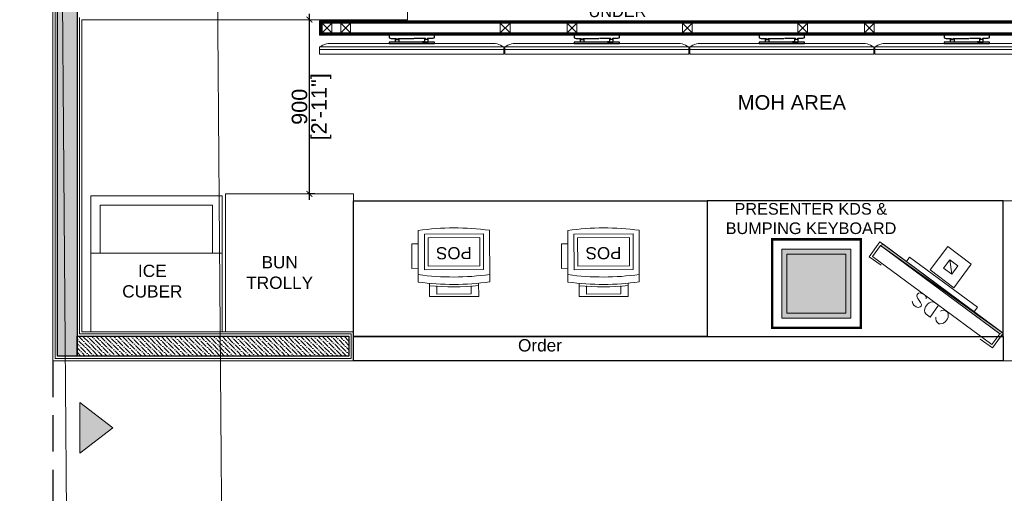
# Model space of a CAD drawing. Header units: millimetres. Extents: x 3501050 to 3719646, y 122984 to 158395.
# Tile 25 of 76: x 3510941 to 3516019, y 144997 to 147442. Entities that reach past the tile are written whole.
import ezdxf

# ---------------------------------------------------------------- set-up
doc = ezdxf.new("R2010")
doc.units = ezdxf.units.MM
doc.header["$PDMODE"] = 2
doc.linetypes.add('( Hidden )', pattern=[0.375, 0.25, -0.125])
doc.linetypes.add('ACAD_ISO02W100', pattern=[15, 12, -3])
doc.layers.get('0').update_dxf_attribs({"color": 8})
doc.layers.get('DEFPOINTS').update_dxf_attribs({"color": 8, "lineweight": 18})
for name, color, linetype, lineweight in [('01_TEXT', 7, 'Continuous', 5), ('02_EQUIPMENT', 124, 'Continuous', 0), ('02_EQUIPMENT-TEXT', 7, 'Continuous', 0), ('02_IT-EQP.', 253, 'Continuous', 0), ('A Counter', 7, 'Continuous', 25), ('A-Dimension', 42, 'Continuous', 9), ('A-WALL', 12, 'Continuous', 30), ('A-Wall Hatch', 8, 'Continuous', 5), ('Cable 1-2', 1, 'Continuous', 0), ('DMB', 250, 'Continuous', 5), ('IT Components', 251, 'Continuous', 20), ('PLASTER', 252, 'Continuous', 9), ('TEXT', 8, 'Continuous', 18), ('tile finish', 32, 'Continuous', 9)]:
    doc.layers.add(name, color=color, linetype=linetype, lineweight=lineweight)
doc.layers.add('Beam', color=7, linetype='ACAD_ISO02W100', lineweight=13, true_color=0x3f7f00)
doc.styles.add('A-ANNO-DIM bold', font='GOTHIC.TTF')
doc.styles.add('DES-01', font='swissl.ttf')
doc.styles.add('DIM_75', font='arial.ttf', dxfattribs={"height": 4.5})
doc.styles.add('PDF Arial', font='arial.ttf')
doc.styles.get("Standard").update_dxf_attribs({"font": 'arial.ttf'})
doc.dimstyles.new('A-100mm-Bold', dxfattribs={"dimtxt": 80, "dimasz": 50, "dimexe": 100, "dimexo": 10, "dimgap": 50, "dimtad": 1, "dimdec": 0, "dimzin": 12, "dimdsep": 46, "dimtxsty": 'A-ANNO-DIM bold', "dimblk": 'ARCHTICK', "dimcen": 0, "dimdle": 100, "dimclrd": 8, "dimclre": 8, "dimclrt": 211, "dimadec": 0, "dimazin": 0, "dimtfac": 1, "dimtdec": 0, "dimtix": 1, "dimtmove": 2, "dimatfit": 3, "dimldrblk": 'DOT', "dimfxl": 500, "dimtvp": 1, "dimtolj": 1, "dimtzin": 0, "dimarcsym": 0})

# ---------------------------------------------------------------- blocks, each defined once
blk = doc.blocks.new('pos')
at = {"layer": 'IT Components'}
for p, q in [((26820.77, -5572.86), (26831.27, -5572.86)), ((26831.54, -5575.11), (26834.22, -5575.11)), ((26834.22, -5585.11), (26834.22, -5575.11)), ((26831.54, -5585.11), (26834.22, -5585.11)), ((26831.27, -5587.36), (26820.77, -5587.36)), ((26823.48, -5587.36), (26820.77, -5587.36)), ((26823.48, -5588.66), (26823.48, -5587.36)), ((26828.48, -5587.36), (26828.48, -5588.66)), ((26828.48, -5588.66), (26823.48, -5588.66))]:
    blk.add_line(p, q, dxfattribs=at)
for points in [[(26828.77, -5574.11), (26828.77, -5586.11), (26821.52, -5586.11), (26821.52, -5574.11)], [(26828.02, -5574.86), (26828.02, -5585.36), (26822.27, -5585.36), (26822.27, -5574.86)], [(26828.48, -5587.36), (26828.48, -5588.66), (26823.48, -5588.66), (26823.48, -5587.36)]]:
    blk.add_lwpolyline(points, close=True, dxfattribs=at)
blk.add_lwpolyline([(26832.08, -5583.61), (26833.72, -5583.61), (26833.72, -5576.61), (26832.08, -5576.61)], dxfattribs=at)
for centre, radius, start, end in [((26873.09, -5580.11), 52.81, 172.1096, 187.8904), ((26777.46, -5580.11), 52.81, 352.1096, 7.8904), ((26778.96, -5580.11), 52.81, 352.1096, 7.8904), ((26778.96, -5580.11), 53.31, 354.6185, 5.3815)]:
    blk.add_arc(centre, radius, start, end, dxfattribs=at)
blk = doc.blocks.new('BUN TROLLY')
blk.add_lwpolyline([(-26, 0), (0, 0), (0, -28), (-26, -28)], close=True)
blk = doc.blocks.new('ICE CUBER')
at = {"linetype": 'ByBlock', "lineweight": 0, "ltscale": 20}
blk.add_line((-7029.07, -13474.72), (-7056.07, -13474.72), dxfattribs=at)
blk.add_lwpolyline([(-7029.07, -13490.89), (-7056.07, -13490.89), (-7056.07, -13462.91), (-7029.07, -13462.91)], close=True, dxfattribs=at)
blk.add_lwpolyline([(-7054.1, -13474.72), (-7054.1, -13464.88), (-7031.04, -13464.88), (-7031.04, -13474.72)], dxfattribs=at)
blk = doc.blocks.new('fnn')
at = {"layer": 'DMB', "color": 0}
blk.add_line((91709.86, -84297.53), (91742, -84297.53), dxfattribs=at)
at = {"layer": 'DMB', "color": 0, "lineweight": 30}
for p, q in [((91730.62, -84295.82), (91721.24, -84295.82)), ((91721.24, -84295.82), (91721.24, -84296.35)), ((91730.62, -84296.35), (91730.62, -84295.82))]:
    blk.add_line(p, q, dxfattribs=at)
for points in [[(91721.24, -84296.35), (91721.66, -84296.47), (91722.65, -84296.47), (91722.65, -84296.55), (91722.77, -84296.55), (91722.77, -84296.6), (91722.65, -84296.6), (91722.65, -84296.67), (91723.12, -84296.67), (91723.12, -84296.6), (91723.03, -84296.6), (91723.03, -84296.55), (91723.12, -84296.55), (91723.12, -84296.47), (91726.38, -84296.47)], [(91722.55, -84297.25), (91722.55, -84296.5), (91722.63, -84296.5), (91722.63, -84296.57), (91722.76, -84296.57), (91722.76, -84296.59), (91722.63, -84296.59), (91722.63, -84296.68), (91723.14, -84296.68), (91723.14, -84296.6), (91723.04, -84296.6), (91723.04, -84296.56), (91723.14, -84296.56), (91723.14, -84296.48), (91723.29, -84296.48), (91723.29, -84297.16), (91723.7, -84297.16), (91723.7, -84297.25), (91722.55, -84297.25)], [(91730.62, -84296.35), (91730.2, -84296.47), (91729.21, -84296.47), (91729.21, -84296.55), (91729.09, -84296.55), (91729.09, -84296.6), (91729.21, -84296.6), (91729.21, -84296.67), (91728.75, -84296.67), (91728.75, -84296.6), (91728.83, -84296.6), (91728.83, -84296.55), (91728.75, -84296.55), (91728.75, -84296.47), (91726.46, -84296.47)], [(91729.31, -84297.25), (91729.31, -84296.5), (91729.23, -84296.5), (91729.23, -84296.57), (91729.1, -84296.57), (91729.1, -84296.59), (91729.23, -84296.59), (91729.23, -84296.68), (91728.73, -84296.68), (91728.73, -84296.6), (91728.82, -84296.6), (91728.82, -84296.56), (91728.73, -84296.56), (91728.73, -84296.48), (91728.57, -84296.48), (91728.57, -84297.16), (91728.16, -84297.16), (91728.16, -84297.25), (91729.31, -84297.25)]]:
    blk.add_lwpolyline(points, dxfattribs=at)
blk.add_lwpolyline([(91721.24, -84297.53), (91730.62, -84297.53), (91730.62, -84297.25), (91721.24, -84297.25)], close=True, dxfattribs=at)
at = {"layer": 'DMB', "color": 0}
for points in [[(91706.93, -84298.24), (91744.93, -84298.24), (91744.93, -84298.73), (91706.93, -84298.73)], [(91744.93, -84298.73), (91744.93, -84299.71), (91706.93, -84299.71), (91706.93, -84298.73)]]:
    blk.add_lwpolyline(points, close=True, dxfattribs=at)
for centre, start, end in [((91709.37, -84301.92), 83.6436, 123.5886), ((91742.49, -84301.92), 56.4114, 96.3564)]:
    blk.add_arc(centre, 4.42, start, end, dxfattribs=at)
blk = doc.blocks.new('dmbbbb1111')
at = {"layer": 'DMB'}
h = blk.add_hatch(dxfattribs=at)
h.set_pattern_fill('ANSI31', color=256, angle=90)
h.set_pattern_definition([(135, (10819.77598, 42650.71772), (-0.08838834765, -0.08838834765), [])])
h.paths.add_polyline_path([(81423.79, 27951.55), (81423.79, 27953.55), (81272.29, 27953.55), (81272.29, 27951.55)], flags=16)
h.paths.add_polyline_path([(81424.29, 27951.05), (81424.29, 27954.05), (81271.79, 27954.05), (81271.79, 27951.05)])
at = {"layer": 'DMB', "elevation": 0}
for points in [[(81424.29, 27951.05), (81424.29, 27954.05), (81271.79, 27954.05), (81271.79, 27951.05)], [(81423.79, 27951.55), (81423.79, 27953.55), (81272.29, 27953.55), (81272.29, 27951.55)], [(81272.29, 27953.55), (81274.29, 27953.55), (81274.29, 27951.55), (81272.29, 27951.55)], [(81276.14, 27953.55), (81278.14, 27953.55), (81278.14, 27951.55), (81276.14, 27951.55)], [(81311.06, 27953.55), (81309.06, 27953.55), (81309.06, 27951.55), (81311.06, 27951.55)], [(81324.87, 27953.55), (81322.87, 27953.55), (81322.87, 27951.55), (81324.87, 27951.55)], [(81348.64, 27953.55), (81346.64, 27953.55), (81346.64, 27951.55), (81348.64, 27951.55)], [(81372.41, 27953.55), (81370.41, 27953.55), (81370.41, 27951.55), (81372.41, 27951.55)], [(81386.21, 27953.55), (81384.21, 27953.55), (81384.21, 27951.55), (81386.21, 27951.55)], [(81419.95, 27953.55), (81417.95, 27953.55), (81417.95, 27951.55), (81419.95, 27951.55)], [(81423.79, 27953.55), (81421.79, 27953.55), (81421.79, 27951.55), (81423.79, 27951.55)]]:
    blk.add_lwpolyline(points, close=True, dxfattribs=at)
for points in [[(81274.29, 27953.55), (81272.29, 27951.55)], [(81272.29, 27953.55), (81274.29, 27951.55)], [(81278.14, 27953.55), (81276.14, 27951.55)], [(81276.14, 27953.55), (81278.14, 27951.55)], [(81309.06, 27953.55), (81311.06, 27951.55)], [(81311.06, 27953.55), (81309.06, 27951.55)], [(81322.87, 27953.55), (81324.87, 27951.55)], [(81324.87, 27953.55), (81322.87, 27951.55)], [(81346.64, 27953.55), (81348.64, 27951.55)], [(81348.64, 27953.55), (81346.64, 27951.55)], [(81370.41, 27953.55), (81372.41, 27951.55)], [(81372.41, 27953.55), (81370.41, 27951.55)], [(81384.21, 27953.55), (81386.21, 27951.55)], [(81386.21, 27953.55), (81384.21, 27951.55)], [(81417.95, 27953.55), (81419.95, 27951.55)], [(81419.95, 27953.55), (81417.95, 27951.55)], [(81421.79, 27953.55), (81423.79, 27951.55)], [(81423.79, 27953.55), (81421.79, 27951.55)]]:
    blk.add_lwpolyline(points, dxfattribs=at)
at = {"layer": 'DMB'}
for p in [(-10435.14, 112246.87, 0), (-10396.97, 112246.87, 0), (-10358.81, 112246.87, 0), (-10320.64, 112246.87, 0)]:
    blk.add_blockref('fnn', p, dxfattribs=at)
at = {"layer": '01_TEXT', "insert": (81440.14, 27939.66, 0), "char_height": 2.3, "width": 51.3124, "attachment_point": 9}
blk.add_mtext('43 inch DMB \\P(O4 nos.)', dxfattribs=at)
blk = doc.blocks.new('_ARCHTICK')
at = {"color": 0, "linetype": 'ByBlock', "const_width": 0.15}
blk.add_lwpolyline([(-0.5, -0.5), (0.5, 0.5)], dxfattribs=at)
blk = doc.blocks.new('*D107')
at = {"layer": 'A-Dimension', "color": 8, "lineweight": -2, "transparency": 16777216}
blk.add_line((3512435.3, 146512.8), (3512435.3, 147472.3), dxfattribs=at)
at = {"layer": 'A-Dimension', "color": 8, "linetype": '( Hidden )', "lineweight": -2, "transparency": 16777216}
for p, q in [((3512434.3, 147442.3), (3512445.3, 147442.3)), ((3512464.3, 146542.8), (3512425.3, 146542.8))]:
    blk.add_line(p, q, dxfattribs=at)
at = {"layer": 'DEFPOINTS', "color": 0, "transparency": 16777216}
for p in [(3512424.3, 147442.3), (3512435.3, 147442.3), (3512474.3, 146542.8)]:
    blk.add_point(p, dxfattribs=at)
at = {"layer": 'A-Dimension', "color": 8, "lineweight": -2, "transparency": 16777216, "xscale": 30, "yscale": 30, "zscale": 30}
for p, rotation in [((3512435.3, 147442.3), 90), ((3512435.3, 146542.8), 270)]:
    blk.add_blockref('_ARCHTICK', p, dxfattribs=dict(at, rotation=rotation))
at = {"layer": 'A-Dimension', "transparency": 16777216, "char_height": 80, "attachment_point": 5, "rotation": 90}
for s, insert in [('\\A1;[2\'-11"]', (3512496.5, 146992.6)), ('\\A1;900', (3512384.4, 146992.6))]:
    blk.add_mtext(s, dxfattribs=dict(at, insert=insert))
blk = doc.blocks.new('_Dot')
at = {"color": 0, "linetype": 'ByBlock', "lineweight": -2}
blk.add_line((-0.5, 0), (-1, 0), dxfattribs=at)
at = {"color": 0, "linetype": 'ByBlock', "const_width": 0.5}
blk.add_lwpolyline([(-0.25, 0, 1), (0.25, 0, 1)], format="xyb", close=True, dxfattribs=at)
blk = doc.blocks.new('*D102')
at = {"layer": 'A-Dimension', "color": 8, "lineweight": -2, "transparency": 16777216}
blk.add_line((3510624.2, 154638.1), (3510624.2, 139907.5), dxfattribs=at)
at = {"layer": 'A-Dimension', "color": 8, "linetype": '( Hidden )', "lineweight": -2, "transparency": 16777216}
for p, q in [((3510774.2, 154608.1), (3510614.2, 154608.1)), ((3510774.2, 139937.5), (3510614.2, 139937.5))]:
    blk.add_line(p, q, dxfattribs=at)
at = {"layer": 'DEFPOINTS', "color": 0, "transparency": 16777216}
for p in [(3511103.9, 154608.1), (3510624.2, 139937.5), (3511110.9, 139937.5)]:
    blk.add_point(p, dxfattribs=at)
at = {"layer": 'A-Dimension', "color": 8, "lineweight": -2, "transparency": 16777216, "xscale": 30, "yscale": 30, "zscale": 30}
for p, rotation in [((3510624.2, 154608.1), 90), ((3510624.2, 139937.5), 270)]:
    blk.add_blockref('_ARCHTICK', p, dxfattribs=dict(at, rotation=rotation))
at = {"layer": 'A-Dimension', "transparency": 16777216, "insert": (3510572.9, 147272.8), "char_height": 80, "attachment_point": 5, "rotation": 90}
blk.add_mtext('\\A1;LEFT SIDE OF THE PROPERTY ', dxfattribs=at)

msp = doc.modelspace()

# ---------------------------------------------------------------- hatches: boundary and pattern name
at = {"layer": '02_IT-EQP.'}
h = msp.add_hatch(color=256, dxfattribs=at)
h.dxf.hatch_style = 1
h.paths.add_polyline_path([(3515227, 146257.4), (3514871.4, 146257.4), (3514871.4, 145901.8), (3515227, 145901.8)])
h.paths.add_polyline_path([(3515201.6, 146232), (3514896.8, 146232), (3514896.8, 145927.2), (3515201.6, 145927.2)], flags=16)
h = msp.add_hatch(color=252, dxfattribs=at)
h.dxf.hatch_style = 1
h.set_gradient(color1=(132, 132, 132), color2=(214, 214, 214), tint=1, name='CYLINDER')
h.paths.add_polyline_path([(3515201.6, 146232), (3514896.8, 146232), (3514896.8, 145927.2), (3515201.6, 145927.2)])
at = {"layer": 'A-Wall Hatch', "ltscale": 0.25}
h = msp.add_hatch(dxfattribs=at)
h.set_pattern_fill('ANSI36', color=256, scale=5, angle=270)
h.paths.add_polyline_path([(3511237.4, 151160.3), (3511237.4, 145705.6), (3511135.4, 145705.6), (3511135.4, 151160.3)])
h = msp.add_hatch(dxfattribs=at)
h.set_pattern_fill('ANSI36', color=256, scale=5, angle=270)
h.paths.add_polyline_path([(3511237.4, 145807.6), (3512638.3, 145807.6), (3512638.3, 145705.6), (3511237.4, 145705.6)])
at = {"layer": 'Cable 1-2', "ltscale": 1000}
h = msp.add_hatch(color=0, dxfattribs=at)
h.dxf.hatch_style = 1
h.paths.add_polyline_path([(3511421.1, 145335.4), (3511251.6, 145466), (3511251.6, 145204.7)])
at = {"layer": 'DMB', "linetype": 'ByBlock'}
h = msp.add_hatch(color=256, dxfattribs=at)
h.paths.add_polyline_path([(3515995.2, 145821.2), (3516007.5, 145826.5), (3515380.6, 146277.3)])
h.paths.add_polyline_path([(3516007.5, 145826.5), (3515380.6, 146277.3), (3515394.4, 146283.3)])

# ---------------------------------------------------------------- linework, layer by layer
at = {"layer": '02_IT-EQP.', "const_width": 12.7}
msp.add_lwpolyline([(3515279.4, 146308.3), (3514822.2, 146308.3), (3514822.2, 145851.1), (3515279.4, 145851.1)], close=True, dxfattribs=at)
at = {"layer": '02_IT-EQP.'}
for points in [[(3515227, 146257.4), (3514871.4, 146257.4), (3514871.4, 145901.8), (3515227, 145901.8)], [(3515227, 146257.4), (3514871.4, 146257.4), (3514871.4, 145901.8), (3515227, 145901.8)], [(3515201.6, 146232), (3514896.8, 146232), (3514896.8, 145927.2), (3515201.6, 145927.2)]]:
    msp.add_lwpolyline(points, close=True, dxfattribs=at)
at = {"layer": 'A Counter', "ltscale": 0.25}
for points in [[(3514487.3, 145806.6), (3512662.3, 145806.6), (3512662.3, 146506.6), (3514487.3, 146506.6)], [(3516012.3, 146506.6), (3514487.3, 146506.6), (3514487.3, 145806.6), (3516012.3, 145806.6)], [(3512662.3, 145806.6), (3516012.7, 145806.6), (3516012.7, 145681.6), (3512662.3, 145681.6)]]:
    msp.add_lwpolyline(points, close=True, dxfattribs=at)
at = {"layer": 'A-WALL', "ltscale": 0.25}
for points in [[(3511237.4, 151170.3), (3511237.4, 145705.6), (3511135.4, 145705.6), (3511135.4, 151170.3)], [(3511237.4, 145807.6), (3512638.3, 145807.6), (3512638.3, 145705.6), (3511237.4, 145705.6)]]:
    msp.add_lwpolyline(points, close=True, dxfattribs=at)
at = {"layer": 'A-WALL', "linetype": '( Hidden )', "ltscale": 750}
msp.add_lwpolyline([(3511111.3, 145681.6), (3511111.4, 140715)], dxfattribs=at)
at = {"layer": 'Beam', "ltscale": 0.5}
for p, q in [((3511214.6, 140756.2), (3511111.4, 154028.1)), ((3512014.6, 140756.2), (3511911.3, 154028.1))]:
    msp.add_line(p, q, dxfattribs=at)
at = {"layer": 'Cable 1-2', "ltscale": 1000}
msp.add_lwpolyline([(3511421.1, 145335.4), (3511251.6, 145466), (3511251.6, 145204.7), (3511421.1, 145335.4)], close=True, dxfattribs=at)
at = {"layer": 'DMB', "linetype": 'ByBlock'}
for points in [[(3515383.2, 146175.2), (3515322.1, 146218.8), (3515377.4, 146295), (3516013.3, 145823.6), (3515957.6, 145748.2), (3515895.1, 145793)], [(3515380.6, 146277.3), (3515394.4, 146283.3), (3516007.5, 145826.5)], [(3515749, 146128.8), (3515738.2, 146201.7)], [(3515544.5, 145988.4), (3515546.5, 145977.4), (3515553.2, 145968.5), (3515563.6, 145959.3), (3515573.9, 145956.5), (3515584.6, 145959.3), (3515590, 145963.5), (3515591.2, 145971.4), (3515586.2, 145982.9), (3515572.6, 146003.4), (3515567.6, 146014.9), (3515568.8, 146022.8), (3515577.1, 146030.9), (3515585.8, 146032), (3515596.8, 146027.7), (3515609.6, 146021.4), (3515616.1, 146010.5), (3515615.6, 146001.2)], [(3515772, 146000.3), (3515797.2, 145980.2)], [(3515666.2, 145906.3), (3515665, 145898.5), (3515667.8, 145887.9), (3515670.5, 145881.7), (3515680.9, 145872.6), (3515688.7, 145871.4), (3515699.7, 145873.5), (3515705, 145875.8), (3515716.3, 145883.5), (3515726.8, 145897.2), (3515728.8, 145907.2), (3515730, 145915), (3515730.2, 145927), (3515725.2, 145932.1), (3515714.1, 145940.9), (3515707, 145942.4), (3515697.6, 145941.1), (3515689.9, 145937.7)], [(3515801.1, 145975.5), (3515807.4, 145973.7)], [(3515811.6, 145968.2), (3515817.1, 145966)], [(3515822.1, 145960.9), (3515846.3, 145943.2)], [(3515852.5, 145939.5), (3515855.7, 145936.3)], [(3515862.2, 145931.8), (3515866.1, 145929)], [(3515872.7, 145924.5), (3515897.5, 145905.2)]]:
    msp.add_lwpolyline(points, dxfattribs=at)
for points in [[(3515995.2, 145821.2), (3515381.3, 146275.7), (3515339.8, 146220.2), (3515954.4, 145765.9)], [(3515995.2, 145821.2), (3516007.5, 145826.5), (3515380.6, 146277.3)], [(3515726.9, 146271.7), (3515637.3, 146150.4), (3515758.8, 146058.2), (3515848.4, 146179.5)], [(3515880.1, 145957.3), (3515530.4, 146216.6), (3515514.9, 146193.4), (3515862.3, 145933.1)], [(3515738.2, 146201.7), (3515705.6, 146159.2), (3515749, 146128.8), (3515780.1, 146170.7)], [(3515679.5, 145967.9), (3515635.8, 145906.8), (3515615.6, 145921.7), (3515609.3, 145929.9), (3515607.2, 145940.9), (3515608.4, 145948.7), (3515612.7, 145959.7), (3515623.2, 145973.4), (3515632.1, 145980.1), (3515639.8, 145983.4), (3515650.8, 145985.5), (3515658.5, 145982.5)]]:
    msp.add_lwpolyline(points, close=True, dxfattribs=at)
at = {"layer": 'PLASTER'}
for points in [[(3511249.4, 145819.6), (3512650.3, 145819.6), (3512650.3, 145693.6), (3511123.4, 145693.6), (3511123.4, 151170.3), (3511249.4, 151170.3), (3511249.4, 150728.8)], [(3511249.4, 147454.3), (3511249.4, 145819.6)]]:
    msp.add_lwpolyline(points, dxfattribs=at)
at = {"layer": 'tile finish'}
for points in [[(3511261.4, 145831.6), (3512662.3, 145831.6), (3512662.3, 145681.6), (3511111.4, 145681.6), (3511111.4, 151170.3), (3511261.4, 151170.3), (3511261.4, 150740.8)], [(3511261.4, 147592.3), (3512940.5, 147592.3), (3512940.5, 147442.3), (3511261.4, 147442.3)], [(3511261.4, 147442.3), (3511261.4, 145831.6)]]:
    msp.add_lwpolyline(points, dxfattribs=at)
msp.add_lwpolyline([(3516160.7, 146506.6), (3516012.7, 146506.6), (3516012.7, 145681.6), (3518542.4, 145681.6), (3518542.4, 145829.6), (3516160.7, 145829.5)], close=True, dxfattribs=at)

# ---------------------------------------------------------------- block references
at = {"layer": '02_EQUIPMENT', "extrusion": (2.96954e-22, 1.21241e-06, 1), "xscale": -25.09664702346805, "yscale": 25.09664702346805, "zscale": 25.09664702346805}
msp.add_blockref('ICE CUBER', (3334901.4, 484407.6, 0.6), dxfattribs=at)
at = {"layer": '02_EQUIPMENT', "xscale": 25.4, "yscale": 25.4, "zscale": 25.4}
msp.add_blockref('BUN TROLLY', (3512662.3, 146542.8), dxfattribs=at)
at = {"layer": 'A Counter', "color": 0, "xscale": 25.388545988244, "yscale": 25.388545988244, "zscale": 25.388545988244, "rotation": 270.1625563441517}
for p in [(3652918.6, 827694.5), (3653690.2, 827694.5)]:
    msp.add_blockref('pos', p, dxfattribs=at)
at = {"layer": 'DMB', "linetype": 'ByBlock', "xscale": 25, "yscale": 25, "zscale": 25}
msp.add_blockref('dmbbbb1111', (1480693.3, -551414.4), dxfattribs=at)

# ---------------------------------------------------------------- texts
at = {"layer": '02_EQUIPMENT-TEXT', "char_height": 60, "attachment_point": 1, "rotation": 0.0135, "style": 'PDF Arial'}
for s, insert, width in [('\\pi149.73564;PACK TABLE \\P\\pi17.74382;DRAWER WARMER \\P\\pi257.60058;UNDER', (3513617.3, 147715.6), 805.583), ('\\pi48.81978;PRESENTER KDS & \\P\\pi3.36958;BUMPING KEYBOARD', (3514578.7, 146495.5), 876.412)]:
    msp.add_mtext(s, dxfattribs=dict(at, insert=insert, width=width))
at = {"layer": '02_EQUIPMENT-TEXT', "insert": (3514922.9, 147052.7), "char_height": 75, "width": 797.481, "attachment_point": 2}
msp.add_mtext('\\pt0;MOH AREA', dxfattribs=at)
at = {"layer": '02_EQUIPMENT-TEXT', "char_height": 63.5, "style": 'DIM_75'}
for s, insert, width, attachment_point in [('\\pt63.5;BUN TROLLY', (3512281.9, 146051.7), 253.985, 8), ('\\pt63.5;ICE CUBER', (3511624.9, 146007.1), 253.985, 8), ('Order', (3513624.3, 145792.9), 893.056, 2)]:
    msp.add_mtext(s, dxfattribs=dict(at, insert=insert, width=width, attachment_point=attachment_point))
at = {"layer": 'TEXT', "ltscale": 10, "char_height": 62.5, "width": 180.451, "attachment_point": 3, "rotation": 180.3251, "style": 'DES-01'}
for insert in [(3513088.6, 146205.1), (3513860.2, 146205.1)]:
    msp.add_mtext('{\\fArial|b0|i0|c0|p34;POS}', dxfattribs=dict(at, insert=insert))

# ---------------------------------------------------------------- dimensions: what is measured, and where the dimension line sits
at = {"layer": 'A-Dimension'}
dim = msp.add_linear_dim(base=(3510624.2, 139937.5), p1=(3511103.9, 154608.1), p2=(3511110.9, 139937.5), angle=90, text='LEFT SIDE OF THE PROPERTY ', dimstyle='A-100mm-Bold', override={"dimtxt": 80, "dimasz": 30, "dimexe": 10, "dimgap": 10, "dimpost": '\\X', "dimtxsty": 'Standard', "dimdle": 30, "dimclrt": 256, "dimfxl": 150, "dimfxlon": 1, "dimtfill": 0, "dimarcsym": 2}, dxfattribs=at)
dim.commit()
dim.dimension.update_dxf_attribs({"geometry": '*D102', "text_midpoint": (3510572.9, 147272.8)})
dim = msp.add_linear_dim(base=(3512435.2797, 147442.3281), p1=(3512474.2561, 146542.8009), p2=(3512424.2885, 147442.3281), angle=90, dimstyle='A-100mm-Bold', override={"dimtxt": 80, "dimasz": 30, "dimexe": 10, "dimgap": 10, "dimpost": '\\X', "dimtxsty": 'Standard', "dimdle": 30, "dimclrt": 256, "dimfxl": 150, "dimfxlon": 1, "dimtfill": 0, "dimarcsym": 2}, dxfattribs=at)
dim.commit()
dim.dimension.update_dxf_attribs({"geometry": '*D107', "text_midpoint": (3512435.2797, 146992.5645)})

doc.saveas('drawing.dxf')
